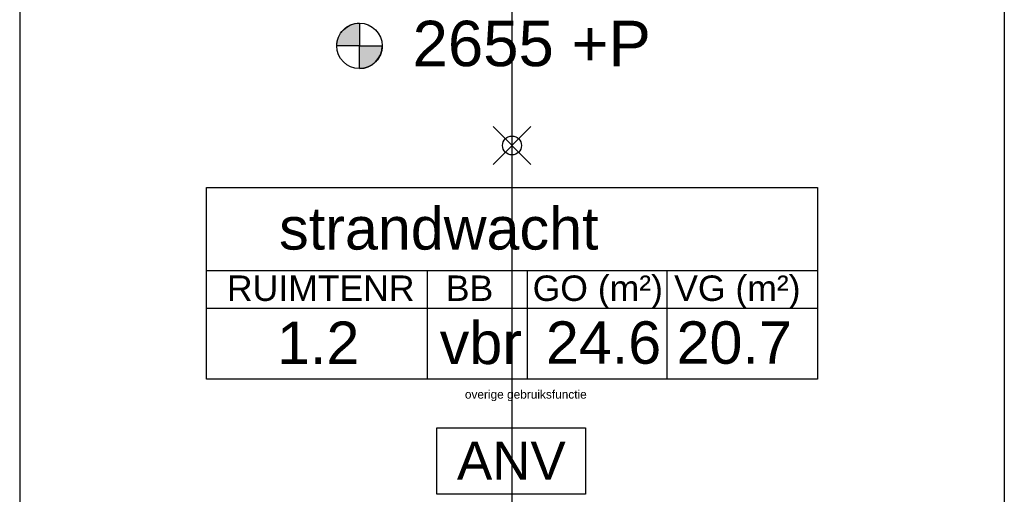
# Model space of a CAD drawing. Header units: metres. Extents: x 63115 to 703450, y -261936 to -53969.
# Tile 189 of 256: x 159632 to 162232, y -132265 to -131011. Entities that reach past the tile are written whole.
import ezdxf
from ezdxf.enums import TextEntityAlignment as Align

# ---------------------------------------------------------------- set-up
doc = ezdxf.new("R2010")
doc.units = ezdxf.units.M
doc.header["$PDMODE"] = 35
doc.header["$PDSIZE"] = 50
doc.linetypes.add('DASHDOT2', pattern=[12.7, 6.35, -3.175, 0, -3.175])
doc.layers.get('DEFPOINTS').update_dxf_attribs({"color": 6})
for name, color, linetype in [('_01-STRAMIENEN', 253, 'DASHDOT2'), ('_02-SECTION', 2, 'Continuous'), ('_03-PROJECTION', 1, 'Continuous'), ('_05text200', 8, 'Continuous'), ('_06dimentions5', 7, 'Continuous'), ('_07-SYMBOLS', 8, 'Continuous'), ('_07Brandveiligheid', 8, 'Continuous'), ('_07Electra', 8, 'Continuous'), ('_11-BLOCKS', 7, 'Continuous')]:
    doc.layers.add(name, color=color, linetype=linetype)
doc.layers.add('_01Hulplijnen', color=6, linetype='Continuous', plot=False)
doc.styles.add('NIO 1_50 klein', font='arial.ttf', dxfattribs={"height": 100})
doc.styles.add('NIOstandard', font='arial.ttf')

# ---------------------------------------------------------------- blocks, each defined once
blk = doc.blocks.new('kader_ruimte')
at = {"layer": '_05text200'}
for p, q in [((0, -313), (2304, -313)), ((832.6, -313), (832.6, -723.9)), ((1209.8, -313), (1209.8, -723.9)), ((1736.5, -313), (1736.5, -723.9)), ((0, -455.2), (2304, -455.2))]:
    blk.add_line(p, q, dxfattribs=at)
blk.add_lwpolyline([(0, 0), (2304, 0), (2304, -723.9), (0, -723.9)], close=True, dxfattribs=at)
at = {"layer": '_05text200', "char_height": 96, "width": 509.254, "style": 'NIOstandard'}
for s, insert, attachment_point in [('RUIMTENR', (76.6, -332.4), 1), ('BB', (991.9, -332.4), 2), ('GO (m²)', (1475.6, -332.4), 2), ('VG (m²)', (2002.2, -332.4), 2)]:
    blk.add_mtext(s, dxfattribs=dict(at, insert=insert, attachment_point=attachment_point))
at = {"layer": '_05text200', "style": 'NIOstandard'}
for tag, p in [('RUIMTENAAM', (875.9, -234.7)), ('RUIMTENR', (421.1, -666.2)), ('GO', (1497.3, -665.4)), ('VG', (1990.2, -665.4))]:
    blk.add_attdef(tag, text='', height=160, dxfattribs=at).set_placement(p, align=Align.CENTER)
blk.add_attdef('BB', (879.3, -666.7), '', height=160, dxfattribs=at)
at = {"layer": 'DEFPOINTS', "style": 'NIO 1_50 klein'}
blk.add_attdef('FUNCTIE', (974.3, -796.9), '', height=32, dxfattribs=at)
blk = doc.blocks.new('*U396')
at = {"layer": '_01-STRAMIENEN'}
for points in [[(-1300, 5487.4), (-1300, -4768.6)], [(0, 5487.4), (0, -4768.6)], [(1300, 5487.4), (1300, -4768.6)]]:
    blk.add_lwpolyline(points, dxfattribs=at)
at = {"layer": '_01Hulplijnen'}
for points in [[(-1300, 5487.4), (-1300, -4768.6)], [(0, 5487.4), (0, -4768.6)], [(1300, 5487.4), (1300, -4768.6)]]:
    blk.add_lwpolyline(points, dxfattribs=at)
blk = doc.blocks.new('PEIL-symbol')
at = {"layer": '_06dimentions5'}
h = blk.add_hatch(color=256, dxfattribs=at)
edge = h.paths.add_edge_path()
edge.add_arc((0, 0), 10, 90, 180, ccw=False)
edge.add_line((0, 10), (0, 0))
edge.add_line((0, 0), (-10, 0))
h = blk.add_hatch(color=256, dxfattribs=at)
edge = h.paths.add_edge_path()
edge.add_arc((0, 0), 10, -90, 0, ccw=False)
edge.add_line((0, -10), (0, 0))
edge.add_line((0, 0), (10, 0))
for points in [[(-10, 0, -0.414214), (0, 10), (0, 0)], [(10, 0, -0.414214), (0, -10), (0, 0)]]:
    blk.add_lwpolyline(points, format="xyb", close=True, dxfattribs=at)
blk.add_circle((0, 0), 10, dxfattribs=at)
blk.add_arc((0, 0), 10, 270, 0, dxfattribs=at)
blk = doc.blocks.new('Peil plategronden')
at = {"layer": '_07-SYMBOLS', "xscale": 20, "yscale": 20, "zscale": 20}
blk.add_blockref('PEIL-symbol', (0, 0), dxfattribs=at)
at = {"layer": '_05text200', "style": 'NIOstandard'}
blk.add_attdef('PEIL=', (467.8, -179), '', height=400, dxfattribs=at)
blk = doc.blocks.new('ANV')
at = {"layer": '_07Electra'}
blk.add_lwpolyline([(-1570, 700), (0, 700), (0, 0), (-1570, 0)], close=True, dxfattribs=at)
at = {"layer": '_07Electra', "insert": (-1358, 554), "char_height": 400, "width": 1840.33, "attachment_point": 1}
blk.add_mtext('{\\fArial|b0|i0|c0|p34;ANV}', dxfattribs=at)
blk = doc.blocks.new('*U255')
at = {"layer": '_01Hulplijnen'}
for points in [[(-1300, -766), (-1300, -4752.8)], [(0, -766), (0, -4752.8)], [(1300, -766), (1300, -4752.8)]]:
    blk.add_lwpolyline(points, dxfattribs=at)
blk.add_point((0, -932.9), dxfattribs=at)

msp = doc.modelspace()

# ---------------------------------------------------------------- block references
at = {"layer": '_02-SECTION', "xscale": 0.25, "yscale": 0.25, "zscale": 0.25}
msp.add_blockref('ANV', (161126, -132264.4), dxfattribs=at)
at = {"layer": '_03-PROJECTION'}
for name in ['*U396', '*U255']:
    msp.add_blockref(name, (160931.8, -130410.6), dxfattribs=at)
at = {"layer": '_11-BLOCKS'}
for name, p, xscale, yscale, zscale, values in [('Peil plategronden', (160529, -131080.4), 0.3, 0.3, 0.3, {'PEIL=': '2655 +P'}), ('kader_ruimte', (160125.4, -131454.2), 0.7, 0.7, 0.7, {'RUIMTENAAM': 'strandwacht', 'GO': '24.6', 'BB': 'vbr', 'RUIMTENR': '1.2', 'VG': '20.7', 'FUNCTIE': 'overige gebruiksfunctie'})]:
    msp.add_blockref(name, p, dxfattribs=dict(at, xscale=xscale, yscale=yscale, zscale=zscale)).add_auto_attribs(values)

# ---------------------------------------------------------------- texts
at = {"layer": '_07Brandveiligheid', "insert": (162015.4, -112703), "char_height": 300, "attachment_point": 1, "rotation": 270}
msp.add_mtext_dynamic_manual_height_columns('\\pi197.82;{\\fArial|b0|i0|c0|p34;\\H0.375x;bergruimte\\P\\pi497.18;+ kluis}', width=932.214, gutter_width=1, heights=[0], dxfattribs=at)

doc.saveas('drawing.dxf')
